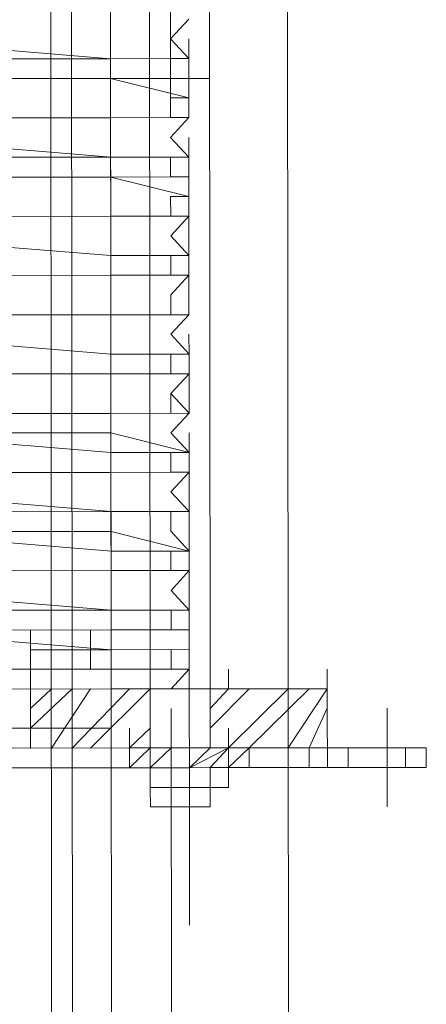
# Model space of a CAD drawing. Header units: inches. Extents: x -5850 to 5646, y 8947 to 13007.
# Tile 135 of 256: x -4214 to -4205, y 10810 to 10831. Entities that reach past the tile are written whole.
import ezdxf

# ---------------------------------------------------------------- set-up
doc = ezdxf.new("R2010")
doc.units = ezdxf.units.IN
doc.header["$MEASUREMENT"] = 0
doc.layers.add('at_Entity', color=7, linetype='Continuous')

msp = doc.modelspace()

# ---------------------------------------------------------------- linework, layer by layer
at = {"layer": 'at_Entity', "color": 7, "lineweight": 20}
for p, q in [((-4212.949, 10500.153), (-4213.751, 11398.174)), ((-4212.557, 10560.981), (-4213.305, 11398.174)), ((-4208.676, 11398.178), (-4207.875, 10500.158)), ((-4207.875, 10500.158), (-4208.676, 11398.178)), ((-4211.666, 10500.154), (-4212.406, 11328.057)), ((-4211.948, 10815.69), (-4211.973, 10843.567)), ((-4211.113, 10816.533), (-4211.136, 10842.302)), ((-4209.853, 10842.303), (-4209.83, 10816.534)), ((-4210.679, 10830.474), (-4210.289, 10830.899)), ((-4217.036, 10830.469), (-4211.961, 10830.05)), ((-4210.288, 10830.051), (-4210.679, 10830.474)), ((-4210.288, 10830.051), (-4210.289, 10830.475)), ((-4211.961, 10830.05), (-4217.036, 10830.045)), ((-4211.961, 10830.05), (-4210.288, 10830.051)), ((-4210.288, 10830.051), (-4211.961, 10830.05)), ((-4210.678, 10829.627), (-4210.678, 10830.051)), ((-4210.678, 10830.051), (-4210.288, 10830.051)), ((-4217.035, 10829.621), (-4211.961, 10829.626)), ((-4211.961, 10829.626), (-4217.035, 10829.621)), ((-4210.288, 10829.627), (-4211.961, 10829.626)), ((-4211.961, 10829.626), (-4210.287, 10829.209)), ((-4210.288, 10829.627), (-4210.678, 10829.627)), ((-4210.287, 10829.209), (-4210.288, 10829.627)), ((-4210.677, 10828.785), (-4210.678, 10829.209)), ((-4210.678, 10829.209), (-4210.287, 10829.209)), ((-4210.287, 10828.785), (-4210.287, 10829.209)), ((-4217.034, 10828.779), (-4211.96, 10828.784)), ((-4211.96, 10828.784), (-4217.034, 10828.779)), ((-4211.96, 10828.784), (-4210.287, 10828.785)), ((-4210.287, 10828.785), (-4211.96, 10828.784)), ((-4210.287, 10828.785), (-4210.677, 10828.785)), ((-4210.677, 10828.361), (-4210.287, 10828.785)), ((-4217.034, 10828.355), (-4211.959, 10827.936)), ((-4210.286, 10827.938), (-4210.677, 10828.361)), ((-4210.286, 10827.938), (-4210.287, 10828.361)), ((-4217.034, 10827.932), (-4211.959, 10827.936)), ((-4211.959, 10827.936), (-4210.286, 10827.938)), ((-4210.286, 10827.938), (-4211.959, 10827.936)), ((-4210.677, 10827.937), (-4210.286, 10827.938)), ((-4210.676, 10827.513), (-4210.677, 10827.937)), ((-4217.033, 10827.508), (-4211.959, 10827.512)), ((-4211.959, 10827.512), (-4217.033, 10827.508)), ((-4210.286, 10827.514), (-4211.959, 10827.512)), ((-4211.959, 10827.512), (-4210.286, 10827.096)), ((-4210.286, 10827.514), (-4210.676, 10827.513)), ((-4210.286, 10827.096), (-4210.286, 10827.514)), ((-4210.676, 10827.095), (-4210.286, 10827.096)), ((-4210.675, 10826.671), (-4210.676, 10827.095)), ((-4210.285, 10826.672), (-4210.286, 10827.096)), ((-4217.033, 10826.666), (-4211.958, 10826.67)), ((-4211.958, 10826.67), (-4217.033, 10826.666)), ((-4211.958, 10826.67), (-4210.285, 10826.672)), ((-4210.285, 10826.672), (-4211.958, 10826.67)), ((-4210.285, 10826.672), (-4210.675, 10826.671)), ((-4210.675, 10826.248), (-4210.285, 10826.672)), ((-4217.032, 10826.242), (-4211.957, 10825.828)), ((-4211.957, 10825.828), (-4217.032, 10826.242)), ((-4210.284, 10825.83), (-4210.675, 10826.248)), ((-4210.284, 10825.83), (-4210.285, 10826.248)), ((-4211.957, 10825.828), (-4210.284, 10825.83)), ((-4210.284, 10825.83), (-4211.957, 10825.828)), ((-4210.675, 10825.829), (-4210.284, 10825.83)), ((-4210.674, 10825.405), (-4210.675, 10825.829)), ((-4210.284, 10825.406), (-4210.284, 10825.83)), ((-4217.031, 10825.4), (-4211.957, 10825.404)), ((-4211.957, 10825.404), (-4217.031, 10825.4)), ((-4211.957, 10825.404), (-4210.284, 10825.406)), ((-4210.284, 10825.406), (-4211.957, 10825.404)), ((-4210.284, 10825.406), (-4210.674, 10825.405)), ((-4210.674, 10824.982), (-4210.284, 10825.406)), ((-4210.674, 10824.558), (-4210.674, 10824.982)), ((-4210.283, 10824.558), (-4210.284, 10824.982)), ((-4217.031, 10824.552), (-4211.956, 10824.557)), ((-4211.956, 10824.557), (-4217.031, 10824.552)), ((-4211.956, 10824.557), (-4210.283, 10824.558)), ((-4210.283, 10824.558), (-4211.956, 10824.557)), ((-4210.283, 10824.558), (-4210.674, 10824.558)), ((-4210.673, 10824.14), (-4210.283, 10824.558)), ((-4217.03, 10824.134), (-4211.955, 10823.715)), ((-4211.955, 10823.715), (-4217.03, 10824.134)), ((-4210.282, 10823.716), (-4210.673, 10824.14)), ((-4210.282, 10823.716), (-4210.283, 10824.14)), ((-4211.955, 10823.715), (-4210.282, 10823.716)), ((-4210.282, 10823.716), (-4211.955, 10823.715)), ((-4210.672, 10823.292), (-4210.673, 10823.716)), ((-4210.673, 10823.716), (-4210.282, 10823.716)), ((-4210.282, 10823.292), (-4210.282, 10823.716)), ((-4217.03, 10823.286), (-4211.955, 10823.291)), ((-4211.955, 10823.291), (-4217.03, 10823.286)), ((-4211.955, 10823.291), (-4210.282, 10823.292)), ((-4210.282, 10823.292), (-4211.955, 10823.291)), ((-4210.282, 10823.292), (-4210.672, 10823.292)), ((-4210.672, 10822.868), (-4210.282, 10823.292)), ((-4210.281, 10822.445), (-4210.672, 10822.868)), ((-4210.281, 10822.445), (-4210.282, 10822.869)), ((-4217.029, 10822.439), (-4211.954, 10822.443)), ((-4211.954, 10822.443), (-4217.029, 10822.439)), ((-4211.954, 10822.443), (-4210.281, 10822.445)), ((-4210.281, 10822.445), (-4211.954, 10822.443)), ((-4210.671, 10822.026), (-4210.281, 10822.445)), ((-4211.954, 10822.025), (-4217.028, 10822.021)), ((-4217.028, 10822.021), (-4211.954, 10821.601)), ((-4211.954, 10822.025), (-4210.281, 10821.603)), ((-4210.281, 10821.603), (-4210.671, 10822.026)), ((-4210.281, 10821.603), (-4210.281, 10822.027)), ((-4210.281, 10821.603), (-4211.954, 10821.601)), ((-4210.671, 10821.602), (-4210.281, 10821.603)), ((-4210.671, 10821.179), (-4210.671, 10821.602)), ((-4210.28, 10821.179), (-4210.281, 10821.603)), ((-4217.028, 10821.173), (-4211.953, 10821.177)), ((-4211.953, 10821.177), (-4217.028, 10821.173)), ((-4211.953, 10821.177), (-4210.28, 10821.179)), ((-4210.28, 10821.179), (-4211.953, 10821.177)), ((-4210.28, 10821.179), (-4210.671, 10821.179)), ((-4210.67, 10820.76), (-4210.28, 10821.179)), ((-4217.027, 10820.755), (-4211.952, 10820.335)), ((-4210.279, 10820.337), (-4210.67, 10820.76)), ((-4210.279, 10820.337), (-4210.28, 10820.761)), ((-4211.952, 10820.335), (-4217.027, 10820.331)), ((-4211.952, 10820.335), (-4210.279, 10820.337)), ((-4210.279, 10820.337), (-4211.952, 10820.335)), ((-4210.669, 10819.913), (-4210.67, 10820.337)), ((-4210.67, 10820.337), (-4210.279, 10820.337)), ((-4211.952, 10819.912), (-4217.027, 10819.907)), ((-4217.027, 10819.907), (-4211.952, 10819.488)), ((-4211.952, 10819.912), (-4210.279, 10819.489)), ((-4210.279, 10819.489), (-4210.669, 10819.913)), ((-4210.279, 10819.489), (-4210.279, 10819.913)), ((-4210.279, 10819.489), (-4211.952, 10819.488)), ((-4210.669, 10819.071), (-4210.669, 10819.489)), ((-4210.669, 10819.489), (-4210.279, 10819.489)), ((-4210.278, 10819.071), (-4210.279, 10819.489)), ((-4217.026, 10819.065), (-4211.951, 10819.07)), ((-4211.951, 10819.07), (-4217.026, 10819.065)), ((-4211.951, 10819.07), (-4210.278, 10819.071)), ((-4210.278, 10819.071), (-4211.951, 10819.07)), ((-4210.278, 10819.071), (-4210.669, 10819.071)), ((-4210.668, 10818.647), (-4210.278, 10819.071)), ((-4217.025, 10818.641), (-4211.951, 10818.222)), ((-4210.278, 10818.223), (-4210.668, 10818.647)), ((-4210.278, 10818.223), (-4210.278, 10818.647)), ((-4211.951, 10818.222), (-4217.025, 10818.217)), ((-4211.951, 10818.222), (-4210.278, 10818.223)), ((-4210.278, 10818.223), (-4211.951, 10818.222)), ((-4210.668, 10817.799), (-4210.668, 10818.223)), ((-4210.668, 10818.223), (-4210.278, 10818.223)), ((-4211.95, 10817.798), (-4217.025, 10817.794)), ((-4217.025, 10817.794), (-4211.95, 10817.374)), ((-4213.678, 10817.373), (-4213.679, 10817.797)), ((-4213.678, 10817.373), (-4213.679, 10817.797)), ((-4213.678, 10817.373), (-4213.679, 10817.797)), ((-4213.678, 10817.373), (-4213.679, 10817.797)), ((-4213.678, 10817.373), (-4213.679, 10817.797)), ((-4213.678, 10817.373), (-4213.679, 10817.797)), ((-4213.232, 10817.373), (-4213.233, 10817.797)), ((-4212.396, 10817.374), (-4212.396, 10817.798)), ((-4211.95, 10817.798), (-4210.277, 10817.8)), ((-4210.277, 10817.8), (-4210.668, 10817.799)), ((-4210.277, 10817.376), (-4210.277, 10817.8)), ((-4212.396, 10817.374), (-4213.678, 10817.373)), ((-4213.678, 10817.373), (-4212.396, 10817.374)), ((-4213.678, 10816.955), (-4213.678, 10817.373)), ((-4213.678, 10817.373), (-4213.678, 10816.955)), ((-4213.678, 10816.955), (-4213.678, 10817.373)), ((-4213.678, 10817.373), (-4213.678, 10816.955)), ((-4213.678, 10816.955), (-4213.678, 10817.373)), ((-4213.232, 10817.373), (-4213.232, 10816.955)), ((-4213.232, 10817.373), (-4213.232, 10816.955)), ((-4212.396, 10817.374), (-4212.786, 10817.374)), ((-4212.786, 10817.374), (-4212.786, 10816.955)), ((-4212.395, 10816.956), (-4212.396, 10817.374)), ((-4212.395, 10816.956), (-4212.396, 10817.374)), ((-4211.95, 10817.374), (-4210.277, 10817.376)), ((-4210.667, 10817.375), (-4210.277, 10817.376)), ((-4210.667, 10816.957), (-4210.667, 10817.375)), ((-4210.276, 10816.958), (-4210.277, 10817.376)), ((-4211.949, 10816.956), (-4217.024, 10816.952)), ((-4215.741, 10816.953), (-4211.949, 10816.956)), ((-4212.395, 10816.956), (-4213.678, 10816.955)), ((-4213.678, 10816.955), (-4212.395, 10816.956)), ((-4213.678, 10816.531), (-4213.678, 10816.955)), ((-4212.786, 10816.955), (-4212.395, 10816.956)), ((-4211.949, 10816.956), (-4210.276, 10816.958)), ((-4210.276, 10816.958), (-4211.949, 10816.956)), ((-4211.949, 10816.532), (-4211.949, 10816.956)), ((-4211.113, 10816.533), (-4211.113, 10816.957)), ((-4211.113, 10816.533), (-4211.113, 10816.957)), ((-4211.113, 10816.533), (-4211.113, 10816.957)), ((-4211.113, 10816.533), (-4211.113, 10816.957)), ((-4210.276, 10816.958), (-4210.667, 10816.957)), ((-4210.666, 10816.533), (-4210.276, 10816.958)), ((-4209.83, 10816.534), (-4209.83, 10816.958)), ((-4209.83, 10816.534), (-4209.83, 10816.958)), ((-4209.83, 10816.534), (-4209.83, 10816.958)), ((-4209.83, 10816.534), (-4209.83, 10816.958)), ((-4209.44, 10816.535), (-4209.44, 10816.958)), ((-4207.321, 10816.536), (-4207.321, 10816.96)), ((-4217.024, 10816.528), (-4211.949, 10816.532)), ((-4211.113, 10816.533), (-4213.678, 10816.531)), ((-4213.677, 10815.689), (-4213.678, 10816.531)), ((-4211.949, 10816.532), (-4210.666, 10816.533)), ((-4211.949, 10816.532), (-4211.948, 10815.69)), ((-4211.559, 10816.533), (-4211.113, 10816.533)), ((-4211.113, 10816.533), (-4211.559, 10816.533)), ((-4207.321, 10816.536), (-4211.113, 10816.533)), ((-4209.83, 10816.534), (-4211.113, 10816.533)), ((-4211.113, 10816.533), (-4209.83, 10816.534)), ((-4209.83, 10816.534), (-4211.113, 10816.533)), ((-4211.113, 10816.533), (-4211.112, 10815.691)), ((-4211.112, 10815.691), (-4211.113, 10816.533)), ((-4209.44, 10816.535), (-4209.83, 10816.534)), ((-4209.83, 10816.534), (-4209.44, 10816.535)), ((-4209.83, 10816.534), (-4209.829, 10815.692)), ((-4209.829, 10815.692), (-4209.83, 10816.534)), ((-4207.32, 10815.694), (-4207.321, 10816.536)), ((-4211.948, 10815.69), (-4211.949, 10816.114)), ((-4211.112, 10815.691), (-4211.112, 10816.115)), ((-4209.829, 10815.692), (-4209.83, 10816.116)), ((-4211.948, 10815.69), (-4217.023, 10815.686)), ((-4213.677, 10815.265), (-4213.677, 10815.689)), ((-4211.558, 10815.267), (-4211.558, 10815.691)), ((-4211.112, 10815.691), (-4211.111, 10815.267)), ((-4211.111, 10815.267), (-4211.112, 10815.691)), ((-4211.112, 10815.691), (-4211.111, 10815.267)), ((-4209.829, 10815.268), (-4209.829, 10815.692)), ((-4209.829, 10815.268), (-4209.829, 10815.692)), ((-4209.829, 10815.268), (-4209.829, 10815.692)), ((-4209.829, 10815.268), (-4209.829, 10815.692)), ((-4209.438, 10815.269), (-4209.439, 10815.692)), ((-4207.32, 10815.694), (-4207.319, 10815.271)), ((-4207.319, 10815.271), (-4207.32, 10815.694)), ((-4214.067, 10815.265), (-4211.558, 10815.267)), ((-4211.111, 10815.267), (-4213.677, 10815.265)), ((-4211.558, 10815.267), (-4210.665, 10815.268)), ((-4211.558, 10815.267), (-4211.111, 10815.267)), ((-4211.558, 10815.267), (-4211.111, 10815.267)), ((-4211.111, 10815.267), (-4210.665, 10815.268)), ((-4210.665, 10814.844), (-4210.665, 10815.268)), ((-4210.665, 10815.268), (-4210.665, 10814.42)), ((-4210.665, 10814.844), (-4210.665, 10815.268)), ((-4210.665, 10815.268), (-4210.665, 10814.844)), ((-4210.665, 10815.268), (-4210.665, 10814.42)), ((-4210.665, 10815.268), (-4210.275, 10815.268)), ((-4210.275, 10814.844), (-4210.275, 10815.268)), ((-4210.275, 10815.268), (-4209.829, 10815.268)), ((-4210.275, 10815.268), (-4210.274, 10814.42)), ((-4210.275, 10815.268), (-4210.275, 10814.844)), ((-4210.275, 10815.268), (-4210.274, 10814.42)), ((-4207.319, 10815.271), (-4209.829, 10815.268)), ((-4209.829, 10815.268), (-4209.438, 10815.269)), ((-4209.829, 10815.268), (-4209.438, 10815.269)), ((-4209.829, 10815.268), (-4209.438, 10815.269)), ((-4209.438, 10815.269), (-4207.71, 10815.27)), ((-4207.71, 10815.27), (-4207.319, 10815.271)), ((-4207.71, 10815.27), (-4207.709, 10814.846)), ((-4207.319, 10815.271), (-4205.647, 10815.272)), ((-4207.319, 10814.847), (-4207.319, 10815.271)), ((-4206.873, 10814.847), (-4206.873, 10815.271)), ((-4205.646, 10814.848), (-4205.647, 10815.272)), ((-4205.647, 10815.272), (-4205.2, 10815.272)), ((-4205.2, 10814.849), (-4205.2, 10815.272)), ((-4214.067, 10814.841), (-4211.557, 10814.843)), ((-4211.557, 10814.843), (-4210.665, 10814.844)), ((-4210.665, 10814.844), (-4211.111, 10814.843)), ((-4211.111, 10814.843), (-4211.111, 10814.42)), ((-4211.111, 10814.42), (-4211.111, 10814.843)), ((-4209.828, 10814.845), (-4210.665, 10814.844)), ((-4210.665, 10814.844), (-4210.275, 10814.844)), ((-4210.665, 10814.42), (-4210.665, 10814.844)), ((-4210.275, 10814.844), (-4209.438, 10814.845)), ((-4209.438, 10814.845), (-4209.828, 10814.845)), ((-4209.828, 10814.421), (-4209.828, 10814.845)), ((-4209.828, 10814.421), (-4209.828, 10814.845)), ((-4209.438, 10814.845), (-4207.709, 10814.846)), ((-4209.438, 10814.421), (-4209.438, 10814.845)), ((-4207.709, 10814.846), (-4207.319, 10814.847)), ((-4207.319, 10814.847), (-4205.646, 10814.848)), ((-4205.646, 10814.848), (-4205.2, 10814.849)), ((-4209.828, 10814.421), (-4211.111, 10814.42)), ((-4209.828, 10814.421), (-4211.111, 10814.42)), ((-4211.11, 10814.001), (-4211.111, 10814.42)), ((-4210.274, 10814.42), (-4210.665, 10814.42)), ((-4210.665, 10814.42), (-4210.274, 10814.42)), ((-4210.665, 10814.42), (-4210.664, 10814.002)), ((-4209.828, 10814.421), (-4209.438, 10814.421)), ((-4209.828, 10814.421), (-4209.828, 10814.002)), ((-4209.828, 10814.002), (-4209.828, 10814.421)), ((-4209.828, 10814.002), (-4211.11, 10814.001))]:
    msp.add_line(p, q, dxfattribs=at)
at = {"layer": 'at_Entity', "color": 3, "lineweight": 20}
for p, q in [((-4210.677, 10828.785), (-4210.689, 10841.454)), ((-4210.289, 10830.475), (-4210.288, 10829.627)), ((-4209.842, 10829.628), (-4224.229, 10829.615)), ((-4210.287, 10828.361), (-4210.283, 10824.558)), ((-4210.282, 10823.716), (-4210.281, 10822.445)), ((-4210.672, 10822.444), (-4210.672, 10822.868)), ((-4210.281, 10821.603), (-4210.278, 10818.223)), ((-4210.278, 10818.223), (-4210.276, 10816.958)), ((-4213.679, 10817.797), (-4213.678, 10816.955)), ((-4212.396, 10817.374), (-4212.396, 10817.798)), ((-4213.678, 10817.373), (-4211.95, 10817.374)), ((-4212.396, 10817.374), (-4212.786, 10817.374)), ((-4212.396, 10817.374), (-4212.395, 10816.956)), ((-4212.395, 10816.956), (-4212.396, 10817.374)), ((-4212.395, 10816.956), (-4212.396, 10817.374)), ((-4211.113, 10816.533), (-4211.113, 10816.957)), ((-4210.276, 10816.958), (-4210.276, 10816.534)), ((-4210.276, 10816.534), (-4210.276, 10816.958)), ((-4209.83, 10816.534), (-4209.83, 10816.958)), ((-4213.677, 10815.689), (-4212.785, 10816.532)), ((-4213.677, 10816.112), (-4213.232, 10816.531)), ((-4213.23, 10815.265), (-4212.395, 10816.532)), ((-4212.784, 10815.266), (-4211.559, 10816.533)), ((-4212.394, 10815.266), (-4211.113, 10816.533)), ((-4210.276, 10816.116), (-4210.276, 10816.534)), ((-4210.276, 10816.534), (-4210.276, 10816.116)), ((-4210.276, 10816.534), (-4210.276, 10816.116)), ((-4209.83, 10816.116), (-4209.44, 10816.535)), ((-4209.83, 10816.116), (-4209.83, 10816.534)), ((-4209.829, 10815.692), (-4208.993, 10816.535)), ((-4209.438, 10815.269), (-4208.157, 10816.536)), ((-4208.992, 10815.269), (-4207.711, 10816.536)), ((-4208.156, 10815.27), (-4207.321, 10816.536)), ((-4211.112, 10816.115), (-4211.112, 10815.691)), ((-4211.112, 10815.691), (-4211.112, 10816.115)), ((-4210.655, 10803.44), (-4210.666, 10816.115)), ((-4210.276, 10816.116), (-4210.275, 10814.844)), ((-4209.829, 10815.692), (-4209.83, 10816.116)), ((-4207.71, 10815.27), (-4207.32, 10816.118)), ((-4206.038, 10816.119), (-4206.036, 10814.006)), ((-4211.558, 10815.267), (-4211.558, 10815.691)), ((-4211.558, 10815.267), (-4211.112, 10815.691)), ((-4211.558, 10815.267), (-4211.558, 10815.691)), ((-4211.111, 10815.267), (-4211.112, 10815.691)), ((-4209.829, 10815.268), (-4209.829, 10815.692)), ((-4209.438, 10815.269), (-4209.439, 10815.692)), ((-4209.438, 10815.269), (-4209.439, 10815.692)), ((-4211.111, 10815.267), (-4211.558, 10815.267)), ((-4211.557, 10814.843), (-4211.558, 10815.267)), ((-4211.558, 10815.267), (-4211.111, 10815.267)), ((-4211.111, 10815.267), (-4211.557, 10814.843)), ((-4210.665, 10815.268), (-4211.111, 10814.843)), ((-4211.111, 10814.843), (-4211.111, 10815.267)), ((-4210.275, 10814.844), (-4209.438, 10815.269)), ((-4209.829, 10815.268), (-4210.275, 10814.844)), ((-4209.438, 10815.269), (-4209.828, 10814.845)), ((-4209.438, 10814.845), (-4209.438, 10815.269)), ((-4208.992, 10815.269), (-4209.438, 10815.269)), ((-4209.438, 10814.845), (-4208.992, 10815.269)), ((-4208.992, 10814.845), (-4208.992, 10815.269)), ((-4207.319, 10814.847), (-4207.319, 10815.271)), ((-4211.557, 10814.843), (-4211.111, 10814.843)), ((-4211.111, 10814.843), (-4210.665, 10814.844)), ((-4210.665, 10814.42), (-4210.665, 10814.844)), ((-4210.665, 10814.844), (-4210.665, 10814.42)), ((-4210.274, 10814.42), (-4210.275, 10814.844)), ((-4210.275, 10814.844), (-4210.272, 10811.465)), ((-4209.828, 10814.845), (-4209.828, 10814.421)), ((-4209.438, 10814.845), (-4208.992, 10814.845))]:
    msp.add_line(p, q, dxfattribs=at)

doc.saveas('drawing.dxf')
